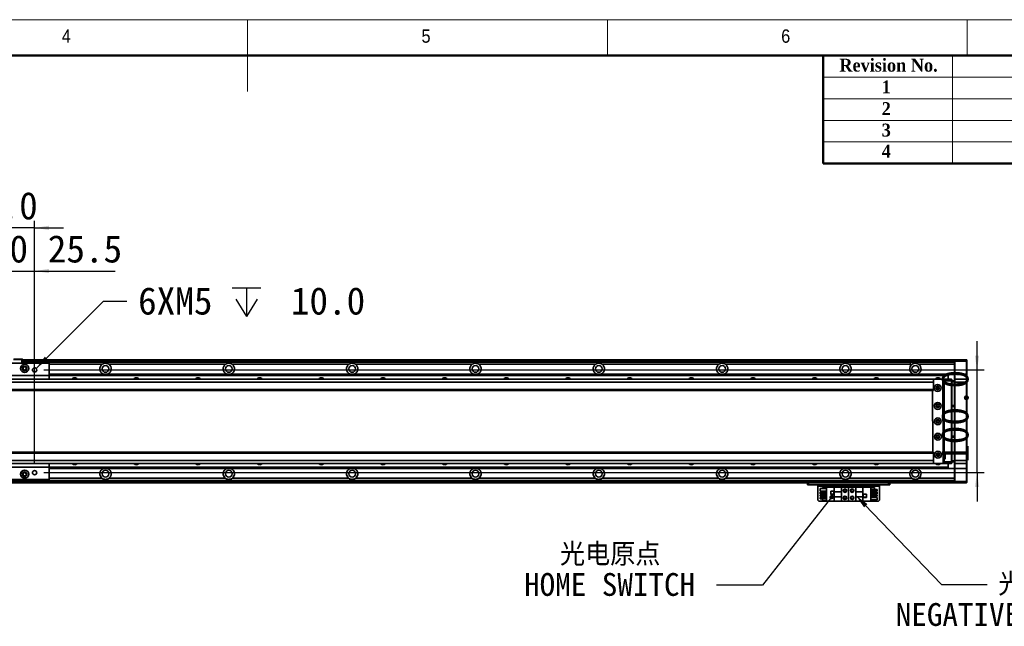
# Model space of a CAD drawing. Header units: millimetres. Extents: x 35 to 2905, y 35 to 2044.
# Tile 6 of 7: x 1248 to 2206, y 1453 to 2044. Entities that reach past the tile are written whole.
import ezdxf

# ---------------------------------------------------------------- set-up
doc = ezdxf.new("R2010")
doc.units = ezdxf.units.MM
doc.header["$LTSCALE"] = 7
doc.layers.add('黑色实线', color=7, linetype='Continuous')
doc.styles.add('SLDTEXTSTYLE1', font='Gothic.ttf', dxfattribs={"width": 0.913})
doc.styles.add('SLDTEXTSTYLE2', font='timesbd.ttf', dxfattribs={"width": 0.933})
doc.styles.add('SLDTEXTSTYLE8', font='txt')
doc.styles.add('SLDTEXTSTYLE9', font='txt', dxfattribs={"bigfont": 'bigfont'})
doc.dimstyles.new('SLDDIMSTYLE0', dxfattribs={"dimtxt": 26.6, "dimasz": 14, "dimexe": 0, "dimexo": 0.0625, "dimgap": 6.65, "dimtad": 2, "dimdec": 1, "dimrnd": 1e-09, "dimzin": 4, "dimdsep": 46, "dimtxsty": 'SLDTEXTSTYLE8', "dimsah": 1, "dimcen": 0.09, "dimadec": 0, "dimazin": 1, "dimtfac": 1, "dimtdec": 1, "dimtmove": 0, "dimatfit": 0, "dimfxl": 0, "dimfrac": 2, "dimtolj": 1, "dimtzin": 12, "dimarcsym": 0})
doc.dimstyles.new('SLDDIMSTYLE1', dxfattribs={"dimtxt": 26.6, "dimasz": 14, "dimexe": 0, "dimexo": 0.0625, "dimgap": 6.65, "dimtad": 2, "dimdec": 1, "dimrnd": 1e-09, "dimzin": 12, "dimdsep": 46, "dimtxsty": 'SLDTEXTSTYLE8', "dimsah": 1, "dimcen": 0.09, "dimadec": 0, "dimazin": 3, "dimtfac": 1, "dimtdec": 1, "dimtmove": 0, "dimatfit": 0, "dimfxl": 0, "dimfrac": 2, "dimtolj": 1, "dimtzin": 12, "dimarcsym": 0})
doc.dimstyles.new('SLDDIMSTYLE2', dxfattribs={"dimtxt": 0.18, "dimasz": 14, "dimexe": 0, "dimexo": 0.0625, "dimgap": 0, "dimtad": 0, "dimtih": 1, "dimtoh": 1, "dimdec": 0, "dimrnd": 1e-09, "dimzin": 0, "dimdsep": 46, "dimtxsty": 'Standard', "dimsah": 1, "dimcen": 0.09, "dimadec": 0, "dimazin": 0, "dimtfac": 14, "dimtdec": 0, "dimtofl": 0, "dimtmove": 0, "dimatfit": 3, "dimfxl": 0, "dimfrac": 2, "dimtolj": 1, "dimtzin": 0, "dimarcsym": 0})
doc.dimstyles.new('SLDDIMSTYLE3', dxfattribs={"dimtxt": 26.6, "dimasz": 14, "dimexe": 0, "dimexo": 0.0625, "dimgap": 6.65, "dimtad": 0, "dimtih": 1, "dimtoh": 1, "dimdec": 6, "dimrnd": 1e-09, "dimzin": 12, "dimdsep": 46, "dimtxsty": 'SLDTEXTSTYLE8', "dimsah": 1, "dimcen": 0, "dimadec": 0, "dimazin": 3, "dimtfac": 1, "dimtdec": 1, "dimtofl": 0, "dimtmove": 0, "dimatfit": 3, "dimfxl": 0, "dimfrac": 2, "dimtolj": 1, "dimtzin": 12, "dimarcsym": 0})
doc.dimstyles.new('SLDDIMSTYLE5', dxfattribs={"dimtxt": 0.18, "dimasz": 4.2, "dimexe": 0, "dimexo": 0.0625, "dimgap": 0, "dimtad": 0, "dimtih": 1, "dimtoh": 1, "dimdec": 0, "dimrnd": 1e-09, "dimzin": 0, "dimdsep": 46, "dimtxsty": 'Standard', "dimblk1": 'DOT', "dimblk2": 'DOT', "dimsah": 1, "dimcen": 0.09, "dimadec": 0, "dimazin": 0, "dimtfac": 4.2, "dimtdec": 0, "dimtofl": 0, "dimtmove": 0, "dimatfit": 3, "dimldrblk": 'DOT', "dimfxl": 0, "dimfrac": 2, "dimtolj": 1, "dimtzin": 0, "dimarcsym": 0})

# ---------------------------------------------------------------- blocks, each defined once
blk = doc.blocks.new('_D_7')
at = {"layer": '黑色实线'}
for p, q in [((2179.73, 1703.01), (2179.73, 1731.01)), ((1271.62, 1703.01), (2186.73, 1703.01)), ((2179.73, 1603.01), (2179.73, 1703.01)), ((1271.62, 1603.01), (2186.73, 1603.01)), ((2179.73, 1603.01), (2179.73, 1575.01))]:
    blk.add_line(p, q, dxfattribs=at)
for points in [[(2179.73, 1703.01), (2181.83, 1717.01), (2177.63, 1717.01)], [(2179.73, 1603.01), (2177.63, 1589.01), (2181.83, 1589.01)]]:
    blk.add_solid(points, dxfattribs=at)
at = {"layer": '黑色实线', "insert": (2144.82, 1612.59), "char_height": 26.6, "attachment_point": 1, "rotation": 90, "style": 'SLDTEXTSTYLE8'}
blk.add_mtext('100.0', dxfattribs=at)
blk = doc.blocks.new('SW_SYMBOL_HOLE_DEPTH')
at = {"layer": '黑色实线', "color": 0}
for p, q in [((0, 6125), (5600, 6125)), ((2800, 6125), (2800, 525)), ((700, 3885), (2800, 525)), ((4900, 3885), (2800, 525))]:
    blk.add_line(p, q, dxfattribs=at)
blk = doc.blocks.new('_D_8')
at = {"layer": '黑色实线'}
for p, q in [((1264.21, 1704.49), (1329.84, 1770.13)), ((1329.84, 1770.13), (1352.29, 1770.13))]:
    blk.add_line(p, q, dxfattribs=at)
blk.add_solid([(1264.21, 1704.49), (1275.6, 1712.91), (1272.63, 1715.88)], dxfattribs=at)
at = {"layer": '黑色实线', "xscale": 0.004985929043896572, "yscale": 0.004985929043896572, "zscale": 0.004985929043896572}
blk.add_blockref('SW_SYMBOL_HOLE_DEPTH', (1454.99, 1752.52), dxfattribs=at)
at = {"layer": '黑色实线', "char_height": 26.6, "attachment_point": 1, "style": 'SLDTEXTSTYLE8'}
for s, insert in [('6XM5', (1363.4, 1783.53)), (' 10.0', (1493.92, 1783.53))]:
    blk.add_mtext(s, dxfattribs=dict(at, insert=insert))
blk = doc.blocks.new('_D_10')
at = {"layer": '黑色实线'}
for p, q in [((1199.23, 1711.9), (1199.23, 1806.32)), ((1224.23, 1611.9), (1224.23, 1806.32)), ((1199.23, 1799.32), (1171.23, 1799.32)), ((1199.23, 1799.32), (1224.23, 1799.32)), ((1224.23, 1799.32), (1252.23, 1799.32))]:
    blk.add_line(p, q, dxfattribs=at)
for points in [[(1199.23, 1799.32), (1185.23, 1801.42), (1185.23, 1797.22)], [(1224.23, 1799.32), (1238.23, 1797.22), (1238.23, 1801.42)]]:
    blk.add_solid(points, dxfattribs=at)
at = {"layer": '黑色实线', "insert": (1183.97, 1834.22), "char_height": 26.6, "attachment_point": 1, "style": 'SLDTEXTSTYLE8'}
blk.add_mtext('25.0', dxfattribs=at)
blk = doc.blocks.new('_D_11')
at = {"layer": '黑色实线'}
for p, q in [((1160.73, 1841.32), (1132.73, 1841.32)), ((1160.73, 1611.9), (1160.73, 1848.32)), ((1262.73, 1841.32), (1160.73, 1841.32)), ((1262.73, 1611.9), (1262.73, 1848.32)), ((1262.73, 1841.32), (1290.73, 1841.32))]:
    blk.add_line(p, q, dxfattribs=at)
for points in [[(1160.73, 1841.32), (1146.73, 1843.42), (1146.73, 1839.22)], [(1262.73, 1841.32), (1276.73, 1839.22), (1276.73, 1843.42)]]:
    blk.add_solid(points, dxfattribs=at)
at = {"layer": '黑色实线', "insert": (1175.32, 1876.22), "char_height": 26.6, "attachment_point": 1, "style": 'SLDTEXTSTYLE8'}
blk.add_mtext('102.0', dxfattribs=at)
blk = doc.blocks.new('_D_12')
at = {"layer": '黑色实线'}
for p, q in [((1237.23, 1611.9), (1237.23, 1806.32)), ((1262.73, 1611.9), (1262.73, 1806.32)), ((1237.23, 1799.32), (1209.23, 1799.32)), ((1237.23, 1799.32), (1262.73, 1799.32)), ((1262.73, 1799.32), (1341.05, 1799.32))]:
    blk.add_line(p, q, dxfattribs=at)
for points in [[(1237.23, 1799.32), (1223.23, 1801.42), (1223.23, 1797.22)], [(1262.73, 1799.32), (1276.73, 1797.22), (1276.73, 1801.42)]]:
    blk.add_solid(points, dxfattribs=at)
at = {"layer": '黑色实线', "insert": (1275.51, 1834.22), "char_height": 26.6, "attachment_point": 1, "style": 'SLDTEXTSTYLE8'}
blk.add_mtext('25.5', dxfattribs=at)
blk = doc.blocks.new('SW_NOTE_5')
at = {"layer": '黑色实线', "color": 0, "char_height": 22.225, "attachment_point": 2}
for s, insert, style in [('光电原点', (-103.6, 41.11), 'SLDTEXTSTYLE9'), ('HOME SWITCH', (-104.2, 11.73), 'SLDTEXTSTYLE8')]:
    blk.add_mtext(s, dxfattribs=dict(at, insert=insert, style=style))
blk = doc.blocks.new('_DOT')
at = {"color": 0, "linetype": 'ByBlock', "lineweight": -2}
blk.add_line((-0.5, 0), (-1, 0), dxfattribs=at)
at = {"color": 0, "linetype": 'ByBlock', "const_width": 0.5}
blk.add_lwpolyline([(-0.25, 0, 1), (0.25, 0, 1)], format="xyb", close=True, dxfattribs=at)
blk = doc.blocks.new('SW_NOTE_6')
at = {"layer": '黑色实线', "color": 0, "char_height": 22.225, "attachment_point": 2}
for s, insert, style in [('光电负限位', (71.77, 11.41), 'SLDTEXTSTYLE9'), ('NEGATIVE LIMIT SWITCH', (69.7, -17.97), 'SLDTEXTSTYLE8')]:
    blk.add_mtext(s, dxfattribs=dict(at, insert=insert, style=style))

msp = doc.modelspace()

# ---------------------------------------------------------------- linework, layer by layer
at = {"color": 7, "linetype": 'Continuous', "lineweight": 18}
for p, q in [((2905, 2044), (35, 2044)), ((1470, 2044), (1470, 1974)), ((1820, 2009), (1820, 2044)), ((2170, 2044), (2170, 2009)), ((70, 2009), (2870, 2009)), ((2156, 2009), (2156, 1904)), ((2030, 1988), (2870, 1988)), ((2030, 1967), (2870, 1967)), ((2030, 1946), (2870, 1946)), ((2030, 1925), (2870, 1925))]:
    msp.add_line(p, q, dxfattribs=at)
at = {"color": 7, "linetype": 'Continuous', "lineweight": 50}
for p, q in [((2870, 2009), (70, 2009)), ((2030, 2009), (2030, 1904)), ((2870, 1904), (2030, 1904))]:
    msp.add_line(p, q, dxfattribs=at)
at = {"color": 7, "linetype": 'Continuous', "lineweight": 35}
for p, q in [((1276.726356, 1709.5071981), (1146.7263608, 1709.5071981)), ((1250.2263694, 1713.2072012), (1242.2263532, 1713.2072012)), ((1242.3505693, 1713.5071988), (1250.1020341, 1713.5071988)), ((1250.2263694, 1713.2072012), (1250.1020341, 1713.5071988)), ((1250.1020341, 1713.5071988), (1250.9263663, 1713.5071988)), ((1251.2262969, 1713.2072012), (1250.2263694, 1713.2072012)), ((1250.2263694, 1709.5071981), (1250.2263694, 1713.2072012)), ((1251.2262969, 1713.2072012), (1250.9263663, 1713.5071988)), ((1251.2262969, 1713.2072012), (1251.2262969, 1709.5071981)), ((2157.7262788, 1713.0123387), (1251.2262969, 1713.0123387)), ((1251.2262969, 1712.812339), (2101.7262845, 1712.812339)), ((1251.2262969, 1712.6123394), (2101.7262845, 1712.6123394)), ((2157.7262788, 1712.5123377), (1251.2262969, 1712.5123377)), ((2157.7262788, 1710.5072002), (1251.2262969, 1710.5072002)), ((1276.726356, 1709.5071981), (1276.726356, 1697.5071999)), ((1448.5567718, 1708.5071998), (1334.8958402, 1708.5071998)), ((1568.5567765, 1708.5071998), (1454.8958449, 1708.5071998)), ((1688.5567813, 1708.5071998), (1574.8958497, 1708.5071998)), ((1808.5567861, 1708.5071998), (1694.8958545, 1708.5071998)), ((1928.5567908, 1708.5071998), (1814.8958592, 1708.5071998)), ((2048.5567956, 1708.5071998), (1934.895864, 1708.5071998)), ((2115.0970368, 1708.5071998), (2054.8958688, 1708.5071998)), ((2101.7262845, 1712.812339), (2101.7262845, 1712.6123394)), ((2101.7262845, 1712.5123377), (2101.7262845, 1712.6123394)), ((2115.0970368, 1708.5071998), (2115.0970368, 1706.9819803)), ((2157.7262788, 1708.5071998), (2122.895947, 1708.5071998)), ((2157.7262788, 1712.7123373), (2158.0262094, 1713.0123387)), ((2157.7262788, 1713.0123387), (2157.7262788, 1712.7123373)), ((2157.7262788, 1711.5123394), (2157.7262788, 1712.7123373)), ((2157.7262788, 1711.5123394), (2158.0262094, 1711.5123394)), ((2157.7262788, 1699.0123364), (2157.7262788, 1711.5123394)), ((2158.0262094, 1713.0123387), (2158.0262094, 1711.5123394)), ((2158.0262094, 1713.0123387), (2169.4264321, 1713.0123387)), ((2169.4264321, 1711.5123394), (2158.0262094, 1711.5123394)), ((2158.0262094, 1711.5123394), (2158.0262094, 1699.0123364)), ((2169.4264321, 1711.5123394), (2169.4264321, 1713.0123387)), ((2169.4264321, 1713.0123387), (2169.7263627, 1712.7123373)), ((2169.4264321, 1711.5123394), (2169.7263627, 1711.5123394)), ((2169.4264321, 1699.0123364), (2169.4264321, 1711.5123394)), ((2169.7263627, 1712.7123373), (2169.7263627, 1711.5123394)), ((2169.7263627, 1711.5123394), (2169.7263627, 1699.0123364)), ((1276.726356, 1697.5071999), (1146.7263608, 1697.5071999)), ((1276.726356, 1699.0071992), (2151.7262368, 1699.0071992)), ((1276.726356, 1698.7141791), (2151.7262368, 1698.7141791)), ((1276.726356, 1697.8153187), (2151.7262368, 1697.8153187)), ((1276.726356, 1697.5222985), (2151.7262368, 1697.5222985)), ((1276.726356, 1697.5071999), (1276.726356, 1694.0123374)), ((2151.7262368, 1699.0071992), (2151.7262368, 1698.7141791)), ((2157.7262788, 1699.0071992), (2151.7262368, 1699.0071992)), ((2151.7262368, 1698.7141791), (2151.7262368, 1697.8153187)), ((2151.7262368, 1697.8153187), (2151.7262368, 1697.5222985)), ((2151.7262368, 1697.5222985), (2151.7262368, 1694.0123374)), ((2157.7262788, 1699.0123364), (2158.0262094, 1699.0123364)), ((2157.7262788, 1693.7123361), (2157.7262788, 1699.0123364)), ((2158.0262094, 1699.0123364), (2158.0262094, 1694.0123374)), ((2158.0262094, 1699.0123364), (2169.4264321, 1699.0123364)), ((2169.4264321, 1694.0123374), (2169.4264321, 1699.0123364)), ((2169.4264321, 1699.0123364), (2169.7263627, 1699.0123364)), ((2169.7263627, 1699.0123364), (2169.7263627, 1693.7123361)), ((2137.2263341, 1694.0123374), (286.2263231, 1694.0123374)), ((2137.2263341, 1691.0123351), (286.2263231, 1691.0123351)), ((2136.8312745, 1693.98708), (2136.3339334, 1693.4844005)), ((2136.3339334, 1693.4844005), (2136.3344102, 1693.3740127)), ((2145.831099, 1694.0354678), (2136.8312745, 1693.98708)), ((2137.2263341, 1694.0123374), (2137.2263341, 1693.9892071)), ((2137.2263341, 1693.3740127), (2137.2263341, 1691.0123351)), ((2137.2263341, 1691.0123351), (2137.2263341, 1684.0123339)), ((2137.5262647, 1694.0123374), (2137.5045686, 1693.990701)), ((2137.5262647, 1693.9908202), (2137.5262647, 1694.0123374)), ((2137.5262647, 1694.0123374), (2141.5288358, 1694.0123374)), ((2141.7262464, 1687.112338), (2142.0195012, 1687.0852458)), ((2146.3336854, 1693.5381639), (2145.831099, 1694.0354678)), ((2145.8544641, 1694.0123374), (2147.7262883, 1694.0123374)), ((2147.7262883, 1693.7123361), (2146.1577325, 1693.7123361)), ((2146.7692761, 1612.5393371), (2146.3336854, 1693.5381639)), ((2147.2263246, 1692.0123371), (2146.3420301, 1692.0123371)), ((2147.2263246, 1614.0123392), (2147.2263246, 1692.0123371)), ((2147.7262883, 1694.0123374), (2154.926291, 1694.0123374)), ((2147.7262883, 1692.5123381), (2147.7262883, 1694.0123374)), ((2154.926291, 1692.5123381), (2147.7262883, 1692.5123381)), ((2147.7262883, 1613.5123382), (2147.7262883, 1692.5123381)), ((2154.926291, 1692.5123381), (2154.926291, 1694.0123374)), ((2155.2262216, 1693.7123361), (2154.926291, 1694.0123374)), ((2154.926291, 1613.5123382), (2154.926291, 1692.5123381)), ((2155.2262216, 1692.5123381), (2154.926291, 1692.5123381)), ((2155.2262216, 1693.7123361), (2155.2262216, 1692.5123381)), ((2155.2262216, 1692.5123381), (2155.2262216, 1613.5123382)), ((2155.2262216, 1692.5123381), (2157.7262788, 1692.5123381)), ((2157.7262788, 1691.5123361), (2155.2262216, 1691.5123361)), ((2158.0262094, 1694.0123374), (2157.7262788, 1693.7123361)), ((2157.7262788, 1691.0123388), (2157.7262788, 1693.7123361)), ((2158.0262094, 1691.0123388), (2157.7262788, 1691.0123388)), ((2157.7262788, 1615.0123375), (2157.7262788, 1691.0123388)), ((2158.0262094, 1694.0123374), (2158.0262094, 1691.0123388)), ((2158.0262094, 1694.0123374), (2169.4264321, 1694.0123374)), ((2158.0262094, 1691.0123388), (2158.0262094, 1615.0123375)), ((2169.4264321, 1691.0123388), (2158.0262094, 1691.0123388)), ((2169.4264321, 1691.0123388), (2169.4264321, 1694.0123374)), ((2169.4264321, 1694.0123374), (2169.7263627, 1693.7123361)), ((2169.4264321, 1615.0123375), (2169.4264321, 1691.0123388)), ((2169.4264321, 1691.0123388), (2169.7263627, 1691.0123388)), ((2169.7263627, 1693.7123361), (2169.7263627, 1691.0123388)), ((2169.7263627, 1691.0123388), (2169.7263627, 1615.0123375)), ((2137.2263341, 1684.0123339), (286.2263231, 1684.0123339)), ((286.2263231, 1683.0123338), (2137.2263341, 1683.0123338)), ((2136.3902001, 1683.0123338), (2136.7127805, 1623.0123388)), ((2137.2263341, 1684.0123339), (2137.2263341, 1683.0123338)), ((2142.8718476, 1686.012338), (2140.5806451, 1686.012338)), ((2141.7262464, 1669.6123379), (2142.2407537, 1669.5274143)), ((2155.2262216, 1668.5123379), (2157.7262788, 1668.5123379)), ((2157.7262788, 1667.5123378), (2155.2262216, 1667.5123378)), ((2155.2262216, 1638.5123367), (2157.7262788, 1638.5123367)), ((2157.7262788, 1637.5123384), (2155.2262216, 1637.5123384)), ((2137.2263341, 1623.0123388), (286.2263231, 1623.0123388)), ((2137.2263341, 1622.0123405), (286.2263231, 1622.0123405)), ((2137.2263341, 1623.0123388), (2137.2263341, 1622.0123405)), ((2137.2263341, 1622.0123405), (2137.2263341, 1615.0123413)), ((2140.5806451, 1620.0123365), (2142.8718476, 1620.0123365)), ((2137.2263341, 1615.0123413), (286.2263231, 1615.0123413)), ((2137.2263341, 1612.0123389), (286.2263231, 1612.0123389)), ((1276.726356, 1612.0123389), (1276.726356, 1608.5071984)), ((2136.7685704, 1612.6506637), (2136.7692857, 1612.48557)), ((2136.7692857, 1612.48557), (2137.2721105, 1611.9882661)), ((2137.2263341, 1615.0123413), (2137.2263341, 1612.6506637)), ((2137.2263341, 1612.0335433), (2137.2263341, 1612.0123389)), ((2137.2721105, 1611.9882661), (2146.271935, 1612.0366539)), ((2147.7262883, 1612.0123389), (2141.7491345, 1612.0123389)), ((2146.271935, 1612.0366539), (2146.7692761, 1612.5393371)), ((2146.5446858, 1612.3123365), (2147.7262883, 1612.3123365)), ((2146.7614083, 1614.0123392), (2147.2263246, 1614.0123392)), ((2147.7262883, 1613.5123382), (2154.926291, 1613.5123382)), ((2147.7262883, 1612.0123389), (2147.7262883, 1613.5123382)), ((2154.926291, 1612.0123389), (2147.7262883, 1612.0123389)), ((2151.7262368, 1612.0123389), (2151.7262368, 1608.5023741)), ((2155.2262216, 1613.5123382), (2154.926291, 1613.5123382)), ((2154.926291, 1612.0123389), (2154.926291, 1613.5123382)), ((2155.2262216, 1612.3123365), (2154.926291, 1612.0123389)), ((2155.2262216, 1614.5123365), (2157.7262788, 1614.5123365)), ((2155.2262216, 1613.5123382), (2155.2262216, 1612.3123365)), ((2157.7262788, 1613.5123382), (2155.2262216, 1613.5123382)), ((2158.0262094, 1615.0123375), (2157.7262788, 1615.0123375)), ((2157.7262788, 1612.3123365), (2157.7262788, 1615.0123375)), ((2158.0262094, 1612.0123389), (2157.7262788, 1612.3123365)), ((2157.7262788, 1607.0123362), (2157.7262788, 1612.3123365)), ((2158.0262094, 1615.0123375), (2169.4264321, 1615.0123375)), ((2158.0262094, 1615.0123375), (2158.0262094, 1612.0123389)), ((2169.4264321, 1612.0123389), (2158.0262094, 1612.0123389)), ((2158.0262094, 1612.0123389), (2158.0262094, 1607.0123362)), ((2169.4264321, 1615.0123375), (2169.7263627, 1615.0123375)), ((2169.4264321, 1612.0123389), (2169.4264321, 1615.0123375)), ((2169.4264321, 1612.0123389), (2169.7263627, 1612.3123365)), ((2169.4264321, 1607.0123362), (2169.4264321, 1612.0123389)), ((2169.7263627, 1615.0123375), (2169.7263627, 1612.3123365)), ((2169.7263627, 1612.3123365), (2169.7263627, 1607.0123362)), ((1276.726356, 1608.5071984), (1146.7263608, 1608.5071984)), ((1276.726356, 1608.5071984), (1276.726356, 1596.5072001)), ((1276.726356, 1608.5023741), (2151.7262368, 1608.5023741)), ((1276.726356, 1608.2093577), (2151.7262368, 1608.2093577)), ((1276.726356, 1607.3104936), (2151.7262368, 1607.3104936)), ((1276.726356, 1607.0174771), (2151.7262368, 1607.0174771)), ((2151.7262368, 1608.5023741), (2151.7262368, 1608.2093577)), ((2151.7262368, 1608.2093577), (2151.7262368, 1607.3104936)), ((2151.7262368, 1607.3104936), (2151.7262368, 1607.0174771)), ((2157.7262788, 1607.0174771), (2151.7262368, 1607.0174771)), ((2158.0262094, 1607.0123362), (2157.7262788, 1607.0123362)), ((2157.7262788, 1594.512337), (2157.7262788, 1607.0123362)), ((2158.0262094, 1607.0123362), (2169.4264321, 1607.0123362)), ((2158.0262094, 1607.0123362), (2158.0262094, 1594.512337)), ((2169.7263627, 1607.0123362), (2169.4264321, 1607.0123362)), ((2169.4264321, 1594.512337), (2169.4264321, 1607.0123362)), ((2169.7263627, 1607.0123362), (2169.7263627, 1594.512337)), ((1276.726356, 1596.5072001), (1146.7263608, 1596.5072001)), ((2157.7262788, 1595.5174762), (1221.7262893, 1595.5174762)), ((2157.7262788, 1593.0123376), (1221.7262893, 1593.0123376)), ((1448.5567718, 1597.5174765), (1334.8958402, 1597.5174765)), ((1568.5567765, 1597.5174765), (1454.8958449, 1597.5174765)), ((1688.5567813, 1597.5174765), (1574.8958497, 1597.5174765)), ((1808.5567861, 1597.5174765), (1694.8958545, 1597.5174765)), ((1928.5567908, 1597.5174765), (1814.8958592, 1597.5174765)), ((2048.5567956, 1597.5174765), (1934.895864, 1597.5174765)), ((2014.7262721, 1591.012341), (2014.7262721, 1593.0123376)), ((2015.7263188, 1591.012341), (2014.7262721, 1591.012341)), ((2015.7263188, 1593.0123376), (2015.7263188, 1591.012341)), ((2093.7263875, 1591.012341), (2015.7263188, 1591.012341)), ((2024.7263818, 1591.012341), (2024.7263818, 1590.012339)), ((2116.5566354, 1597.5174765), (2054.8958688, 1597.5174765)), ((2084.7263246, 1590.012339), (2084.7263246, 1591.012341)), ((2093.7263875, 1591.012341), (2093.7263875, 1593.0123376)), ((2094.726315, 1591.012341), (2093.7263875, 1591.012341)), ((2094.726315, 1593.0123376), (2094.726315, 1591.012341)), ((2157.7262788, 1597.5174765), (2122.895947, 1597.5174765)), ((2158.0262094, 1594.512337), (2157.7262788, 1594.512337)), ((2157.7262788, 1593.3123353), (2157.7262788, 1594.512337)), ((2158.0262094, 1593.0123376), (2157.7262788, 1593.3123353)), ((2157.7262788, 1593.3123353), (2157.7262788, 1593.0123376)), ((2158.0262094, 1594.512337), (2169.4264321, 1594.512337)), ((2158.0262094, 1594.512337), (2158.0262094, 1593.0123376)), ((2169.4264321, 1593.0123376), (2158.0262094, 1593.0123376)), ((2169.7263627, 1594.512337), (2169.4264321, 1594.512337)), ((2169.4264321, 1593.0123376), (2169.4264321, 1594.512337)), ((2169.7263627, 1593.3123353), (2169.4264321, 1593.0123376)), ((2169.7263627, 1594.512337), (2169.7263627, 1593.3123353)), ((2024.7263818, 1590.012339), (2084.7263246, 1590.012339)), ((2024.7263818, 1576.2123364), (2024.7263818, 1590.012339)), ((2027.0264058, 1585.0723359), (2027.0264058, 1587.5723409)), ((2027.0264058, 1587.5723409), (2033.2262425, 1587.5723409)), ((2027.0264058, 1585.0723359), (2033.2262425, 1585.0723359)), ((2027.0264058, 1582.5323361), (2027.0264058, 1584.0323391)), ((2027.0264058, 1584.0323391), (2033.2262425, 1584.0323391)), ((2027.0264058, 1582.5323361), (2033.2262425, 1582.5323361)), ((2027.0264058, 1579.9923363), (2027.0264058, 1581.4923393)), ((2027.0264058, 1581.4923393), (2033.2262425, 1581.4923393)), ((2029.4263272, 1588.512336), (2033.2262425, 1588.512336)), ((2029.4263272, 1587.5723409), (2029.4263272, 1588.512336)), ((2029.4263272, 1584.0323391), (2029.4263272, 1585.0723359)), ((2029.4263272, 1581.4923393), (2029.4263272, 1582.5323361)), ((2033.2262425, 1575.2123344), (2033.2262425, 1588.8123411)), ((2033.2262425, 1588.8123411), (2040.7762437, 1588.8123411)), ((2040.526381, 1585.112338), (2037.3263269, 1585.112338)), ((2037.3263269, 1585.112338), (2037.3263269, 1581.912336)), ((2037.3263269, 1581.912336), (2040.526381, 1581.912336)), ((2037.4262242, 1585.0123363), (2037.4262242, 1582.0123377)), ((2040.4262452, 1585.0123363), (2037.4262242, 1585.0123363)), ((2037.4262242, 1582.0123377), (2040.4262452, 1582.0123377)), ((2040.4262452, 1582.0123377), (2040.4262452, 1585.0123363)), ((2040.526381, 1581.912336), (2040.526381, 1585.112338)), ((2047.7263837, 1588.8123411), (2040.7762437, 1588.8123411)), ((2040.7762437, 1588.8123411), (2040.7762437, 1584.5123353)), ((2047.7263837, 1584.5123353), (2040.7762437, 1584.5123353)), ((2040.7762437, 1579.5123401), (2040.7762437, 1584.5123353)), ((2047.7263837, 1584.5123353), (2047.7263837, 1588.8123411)), ((2054.7263532, 1588.8123411), (2047.7263837, 1588.8123411)), ((2047.7263837, 1584.5123353), (2047.7263837, 1579.5123401)), ((2054.7263532, 1575.2123344), (2054.7263532, 1588.8123411)), ((2054.7263532, 1588.8123411), (2061.7263227, 1588.8123411)), ((2061.7263227, 1588.8123411), (2061.7263227, 1584.5123353)), ((2068.6762242, 1588.8123411), (2061.7263227, 1588.8123411)), ((2068.6762242, 1584.5123353), (2061.7263227, 1584.5123353)), ((2061.7263227, 1579.5123401), (2061.7263227, 1584.5123353)), ((2068.6762242, 1584.5123353), (2068.6762242, 1588.8123411)), ((2076.2262254, 1588.8123411), (2068.6762242, 1588.8123411)), ((2068.6762242, 1584.5123353), (2068.6762242, 1579.5123401)), ((2072.1263795, 1582.1123394), (2068.9263253, 1582.1123394)), ((2068.9263253, 1582.1123394), (2068.9263253, 1578.9123374)), ((2069.0262227, 1582.0123377), (2069.0262227, 1579.0123391)), ((2072.0262437, 1582.0123377), (2069.0262227, 1582.0123377)), ((2072.0262437, 1579.0123391), (2072.0262437, 1582.0123377)), ((2072.1263795, 1578.9123374), (2072.1263795, 1582.1123394)), ((2076.2262254, 1588.8123411), (2076.2262254, 1575.2123344)), ((2080.0263791, 1588.512336), (2076.2262254, 1588.512336)), ((2082.4263005, 1586.5723389), (2076.2262254, 1586.5723389)), ((2082.4263005, 1585.0723359), (2076.2262254, 1585.0723359)), ((2082.4263005, 1584.0323391), (2076.2262254, 1584.0323391)), ((2082.4263005, 1582.5323361), (2076.2262254, 1582.5323361)), ((2082.4263005, 1581.4923393), (2076.2262254, 1581.4923393)), ((2080.0263791, 1588.512336), (2080.0263791, 1586.5723389)), ((2080.0263791, 1585.0723359), (2080.0263791, 1584.0323391)), ((2080.0263791, 1582.5323361), (2080.0263791, 1581.4923393)), ((2082.4263005, 1586.5723389), (2082.4263005, 1585.0723359)), ((2082.4263005, 1584.0323391), (2082.4263005, 1582.5323361)), ((2082.4263005, 1581.4923393), (2082.4263005, 1579.9923363)), ((2084.7263246, 1590.012339), (2084.7263246, 1576.2123364)), ((2024.7263818, 1576.2123364), (2025.7263093, 1575.2123344)), ((2033.2262425, 1575.2123344), (2025.7263093, 1575.2123344)), ((2027.0264058, 1579.9923363), (2033.2262425, 1579.9923363)), ((2027.0264058, 1578.9523396), (2033.2262425, 1578.9523396)), ((2027.0264058, 1577.4523365), (2027.0264058, 1578.9523396)), ((2027.0264058, 1577.4523365), (2033.2262425, 1577.4523365)), ((2029.4263272, 1578.9523396), (2029.4263272, 1579.9923363)), ((2029.4263272, 1575.5123394), (2029.4263272, 1577.4523365)), ((2029.4263272, 1575.5123394), (2033.2262425, 1575.5123394)), ((2033.2262425, 1575.2123344), (2040.7762437, 1575.2123344)), ((2040.7762437, 1579.5123401), (2047.7263837, 1579.5123401)), ((2040.7762437, 1579.5123401), (2040.7762437, 1575.2123344)), ((2040.7762437, 1575.2123344), (2047.7263837, 1575.2123344)), ((2047.7263837, 1575.2123344), (2047.7263837, 1579.5123401)), ((2054.7263532, 1575.2123344), (2047.7263837, 1575.2123344)), ((2054.7263532, 1575.2123344), (2061.7263227, 1575.2123344)), ((2061.7263227, 1579.5123401), (2068.6762242, 1579.5123401)), ((2061.7263227, 1579.5123401), (2061.7263227, 1575.2123344)), ((2061.7263227, 1575.2123344), (2068.6762242, 1575.2123344)), ((2068.6762242, 1575.2123344), (2068.6762242, 1579.5123401)), ((2076.2262254, 1575.2123344), (2068.6762242, 1575.2123344)), ((2068.9263253, 1578.9123374), (2072.1263795, 1578.9123374)), ((2069.0262227, 1579.0123391), (2072.0262437, 1579.0123391)), ((2082.4263005, 1579.9923363), (2076.2262254, 1579.9923363)), ((2082.4263005, 1578.9523396), (2076.2262254, 1578.9523396)), ((2082.4263005, 1576.4523345), (2076.2262254, 1576.4523345)), ((2080.0263791, 1575.5123394), (2076.2262254, 1575.5123394)), ((2083.726397, 1575.2123344), (2076.2262254, 1575.2123344)), ((2080.0263791, 1579.9923363), (2080.0263791, 1578.9523396)), ((2080.0263791, 1576.4523345), (2080.0263791, 1575.5123394)), ((2082.4263005, 1578.9523396), (2082.4263005, 1576.4523345)), ((2083.726397, 1575.2123344), (2084.7263246, 1576.2123364))]:
    msp.add_line(p, q, dxfattribs=at)
at = {"color": 8, "linetype": 'Continuous', "lineweight": 35}
for p, q in [((2157.7262788, 1712.0123367), (1251.2262969, 1712.0123367)), ((1328.556767, 1708.5071998), (1276.726356, 1708.5071998)), ((2157.7262788, 1594.0123359), (1221.7262893, 1594.0123359)), ((1328.556767, 1597.5174765), (1276.726356, 1597.5174765))]:
    msp.add_line(p, q, dxfattribs=at)
at = {"color": 7, "linetype": 'Continuous', "lineweight": 35, "flags": 128}
for points in [[(1277.2967725, 1694.0123374), (1277.0734935, 1694.1812086), (1276.7196803, 1694.3938034)], [(2141.7262464, 1654.6123377), (2142.3385053, 1654.4905449), (2142.5795465, 1654.3658109)], [(1276.7244487, 1611.6230721), (1277.0774274, 1611.8358831), (1277.3091703, 1612.0123389)]]:
    msp.add_lwpolyline(points, dxfattribs=at)
at = {"color": 7, "linetype": 'Continuous', "lineweight": 35}
for centre, radius in [((1252.9763188, 1704.5071996), 4), ((1252.9763188, 1704.5071996), 2.25), ((1252.9763188, 1704.5071996), 2), ((1252.9763188, 1704.5071996), 1.621), ((1331.7263188, 1704.0123376), 3.3), ((1451.7263188, 1704.0123376), 3.3), ((1571.7263188, 1704.0123376), 3.3), ((1691.7263188, 1704.0123376), 3.3), ((1811.7263188, 1704.0123376), 3.3), ((1931.7263188, 1704.0123376), 3.3), ((2051.7263188, 1704.0123376), 3.3), ((2119.7263188, 1704.0123376), 3.3), ((1262.7263188, 1703.0071996), 2.1), ((2141.3768533, 1685.5113982), 3.36), ((2141.3768533, 1685.5113982), 1.7), ((2141.7263188, 1685.5123376), 1.25), ((2141.4709402, 1668.0116511), 3.36), ((2141.4709402, 1668.0116511), 1.7), ((2141.7263188, 1668.0123376), 1.25), ((2141.5515861, 1653.0118679), 3.36), ((2141.5515861, 1653.0118679), 1.7), ((2141.7263188, 1653.0123376), 1.25), ((2141.632232, 1638.0120847), 3.36), ((2141.632232, 1638.0120847), 1.7), ((2141.7263188, 1638.0123376), 1.6), ((2141.7263188, 1638.0123376), 1.25), ((2141.7263188, 1620.5123376), 3.36), ((2141.7263188, 1620.5123376), 1.7), ((2141.7263188, 1620.5123376), 1.6), ((2141.7263188, 1620.5123376), 1.25), ((1252.9763188, 1601.5071996), 4), ((1252.9763188, 1601.5071996), 2.25), ((1252.9763188, 1601.5071996), 2), ((1252.9763188, 1601.5071996), 1.621), ((1262.7263188, 1603.0071996), 2.1), ((1331.7263188, 1602.0123376), 3.3), ((1451.7263188, 1602.0123376), 3.3), ((1571.7263188, 1602.0123376), 3.3), ((1691.7263188, 1602.0123376), 3.3), ((1811.7263188, 1602.0123376), 3.3), ((1931.7263188, 1602.0123376), 3.3), ((2051.7263188, 1602.0123376), 3.3), ((2119.7263188, 1602.0123376), 3.3), ((2051.2263188, 1585.5123376), 1.75), ((2051.2263188, 1585.5123376), 1.25), ((2058.2263188, 1585.5123376), 1.75), ((2058.2263188, 1585.5123376), 1.25), ((2051.2263188, 1578.5123376), 1.75), ((2051.2263188, 1578.5123376), 1.25), ((2058.2263188, 1578.5123376), 1.75), ((2058.2263188, 1578.5123376), 1.25)]:
    msp.add_circle(centre, radius, dxfattribs=at)
for centre, radius, start, end in [((1331.7263188, 1704.0123376), 5.5, 125.1897877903, 245.5088204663), ((1331.7263188, 1704.0123376), 5.5, 294.4911795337, 54.8102122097), ((1451.7263188, 1704.0123376), 5.5, 125.1897877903, 245.5088204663), ((1451.7263188, 1704.0123376), 5.5, 294.4911795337, 54.8102122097), ((1571.7263188, 1704.0123376), 5.5, 125.1897877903, 245.5088204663), ((1571.7263188, 1704.0123376), 5.5, 294.4911795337, 54.8102122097), ((1691.7263188, 1704.0123376), 5.5, 125.1897877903, 245.5088204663), ((1691.7263188, 1704.0123376), 5.5, 294.4911795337, 54.8102122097), ((1811.7263188, 1704.0123376), 5.5, 125.1897877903, 245.5088204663), ((1811.7263188, 1704.0123376), 5.5, 294.4911795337, 54.8102122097), ((1931.7263188, 1704.0123376), 5.5, 125.1897877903, 245.5088204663), ((1931.7263188, 1704.0123376), 5.5, 294.4911795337, 54.8102122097), ((2051.7263188, 1704.0123376), 5.5, 125.1897877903, 245.5088204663), ((2051.7263188, 1704.0123376), 5.5, 294.4911795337, 54.8102122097), ((2119.7263188, 1704.0123376), 5.5, 147.320790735, 245.5088204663), ((2119.7263188, 1704.0123376), 5.5, 294.4911795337, 54.8102122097), ((1301.7263188, 1691.5071996), 3.75, 41.9157203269, 138.0842796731), ((1361.7263188, 1691.5071996), 3.75, 41.9157203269, 138.0842796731), ((1421.7263188, 1691.5071996), 3.75, 41.915720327, 138.0842796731), ((1481.7263188, 1691.5071996), 3.75, 41.915720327, 138.084279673), ((1541.7263188, 1691.5071996), 3.75, 41.915720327, 138.084279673), ((1601.7263188, 1691.5071996), 3.75, 41.9157203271, 138.0842796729), ((1661.7263188, 1691.5071996), 3.75, 41.9157203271, 138.0842796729), ((1721.7263188, 1691.5071996), 3.75, 41.9157203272, 138.0842796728), ((1781.7263188, 1691.5071996), 3.75, 41.9157203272, 138.0842796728), ((1841.7263188, 1691.5071996), 3.75, 41.9157203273, 138.0842796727), ((1901.7263188, 1691.5071996), 3.75, 41.9157203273, 138.0842796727), ((1961.7263188, 1691.5071996), 3.75, 41.9157203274, 138.0842796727), ((2021.7263188, 1691.5071996), 3.75, 41.9157203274, 138.0842796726), ((2081.7263188, 1691.5071996), 3.75, 41.9157203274, 138.0842796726), ((2141.7263188, 1691.5071996), 3.75, 41.9157254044, 138.0842745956), ((2141.7263188, 1685.5123376), 1.6, 90, 280.8667002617), ((2141.7263188, 1668.0123376), 1.6, 90, 289.0592986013), ((2141.7263188, 1653.0123376), 1.6, 90, 302.5373185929), ((1301.7263188, 1614.5174757), 3.75, 221.9157203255, 318.0842796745), ((1361.7263188, 1614.5174757), 3.75, 221.9157203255, 318.0842796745), ((1421.7263188, 1614.5174757), 3.75, 221.9157203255, 318.0842796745), ((1481.7263188, 1614.5174757), 3.75, 221.9157203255, 318.0842796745), ((1541.7263188, 1614.5174757), 3.75, 221.9157203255, 318.0842796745), ((1601.7263188, 1614.5174757), 3.75, 221.9157203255, 318.0842796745), ((1661.7263188, 1614.5174757), 3.75, 221.9157203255, 318.0842796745), ((1721.7263188, 1614.5174757), 3.75, 221.9157203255, 318.0842796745), ((1781.7263188, 1614.5174757), 3.75, 221.9157203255, 318.0842796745), ((1841.7263188, 1614.5174757), 3.75, 221.9157203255, 318.0842796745), ((1901.7263188, 1614.5174757), 3.75, 221.9157203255, 318.0842796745), ((1961.7263188, 1614.5174757), 3.75, 221.9157203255, 318.0842796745), ((2021.7263188, 1614.5174757), 3.75, 221.9157203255, 318.0842796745), ((2081.7263188, 1614.5174757), 3.75, 221.9157203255, 318.0842796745), ((2141.7263188, 1614.5174757), 3.75, 221.915725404, 318.084274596), ((1331.7263188, 1602.0123376), 5.5, 114.4911795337, 234.8102122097), ((1331.7263188, 1602.0123376), 5.5, 305.1897877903, 65.5088204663), ((1451.7263188, 1602.0123376), 5.5, 114.4911795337, 234.8102122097), ((1451.7263188, 1602.0123376), 5.5, 305.1897877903, 65.5088204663), ((1571.7263188, 1602.0123376), 5.5, 114.4911795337, 234.8102122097), ((1571.7263188, 1602.0123376), 5.5, 305.1897877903, 65.5088204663), ((1691.7263188, 1602.0123376), 5.5, 114.4911795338, 234.8102122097), ((1691.7263188, 1602.0123376), 5.5, 305.1897877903, 65.5088204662), ((1811.7263188, 1602.0123376), 5.5, 114.4911795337, 234.8102122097), ((1811.7263188, 1602.0123376), 5.5, 305.1897877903, 65.5088204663), ((1931.7263188, 1602.0123376), 5.5, 114.4911795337, 234.8102122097), ((1931.7263188, 1602.0123376), 5.5, 305.1897877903, 65.5088204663), ((2051.7263188, 1602.0123376), 5.5, 114.4911795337, 234.8102122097), ((2051.7263188, 1602.0123376), 5.5, 305.1897877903, 65.5088204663), ((2119.7263188, 1602.0123376), 5.5, 114.4911795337, 234.8102122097), ((2119.7263188, 1602.0123376), 5.5, 305.1897877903, 65.5088204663)]:
    msp.add_arc(centre, radius, start, end, dxfattribs=at)
for points, knots in [([(1334.8958402, 1708.5071998), (1334.4363699, 1708.776595), (1333.4879738, 1709.3326556), (1331.804091, 1709.5920489), (1330.0619357, 1709.3765244), (1329.0563878, 1708.7957606), (1328.556767, 1708.5071998)], [0, 0, 0, 0, 0.2356821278, 0.4864732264, 0.7448468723, 1, 1, 1, 1]), ([(1454.8958449, 1708.5071998), (1454.4363746, 1708.776595), (1453.4879785, 1709.3326556), (1451.8040958, 1709.5920489), (1450.0619405, 1709.3765244), (1449.0563926, 1708.7957606), (1448.5567718, 1708.5071998)], [0, 0, 0, 0, 0.2356821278, 0.4864732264, 0.7448468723, 1, 1, 1, 1]), ([(1574.8958497, 1708.5071998), (1574.4363794, 1708.776595), (1573.4879833, 1709.3326556), (1571.8041006, 1709.5920489), (1570.0619452, 1709.3765244), (1569.0563974, 1708.7957606), (1568.5567765, 1708.5071998)], [0, 0, 0, 0, 0.2356821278, 0.4864732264, 0.7448468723, 1, 1, 1, 1]), ([(1694.8958545, 1708.5071998), (1694.4363842, 1708.776595), (1693.4879881, 1709.3326556), (1691.8041053, 1709.5920489), (1690.06195, 1709.3765244), (1689.0564021, 1708.7957606), (1688.5567813, 1708.5071998)], [0, 0, 0, 0, 0.2356821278, 0.4864732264, 0.7448468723, 1, 1, 1, 1]), ([(1814.8958592, 1708.5071998), (1814.4363889, 1708.776595), (1813.4879928, 1709.3326556), (1811.8041101, 1709.5920489), (1810.0619548, 1709.3765244), (1809.0564069, 1708.7957606), (1808.5567861, 1708.5071998)], [0, 0, 0, 0, 0.2356821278, 0.4864732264, 0.7448468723, 1, 1, 1, 1]), ([(1934.895864, 1708.5071998), (1934.4363937, 1708.776595), (1933.4879976, 1709.3326556), (1931.8041149, 1709.5920489), (1930.0619595, 1709.3765244), (1929.0564117, 1708.7957606), (1928.5567908, 1708.5071998)], [0, 0, 0, 0, 0.2356821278, 0.4864732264, 0.7448468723, 1, 1, 1, 1]), ([(2054.8958688, 1708.5071998), (2054.4363573, 1708.7765939), (2053.4879764, 1709.3325936), (2051.8040922, 1709.5920553), (2050.0619404, 1709.3765809), (2049.0563755, 1708.7957603), (2048.5567956, 1708.5071998)], [0, 0, 0, 0, 0.2356977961, 0.4864541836, 0.7448626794, 1, 1, 1, 1]), ([(2118.3745771, 1709.3436318), (2118.3759166, 1709.4853704), (2118.3787141, 1709.781359), (2118.3055732, 1710.135695), (2118.0971734, 1710.3651962), (2117.759655, 1710.4692198), (2117.3285086, 1710.5022136), (2116.8134034, 1710.5058645), (2116.2635656, 1710.504896), (2115.760892, 1710.4824308), (2115.3847288, 1710.3833662), (2115.1700455, 1710.1694932), (2115.0806173, 1709.8473188), (2115.0712389, 1709.40471), (2115.0934114, 1708.9344241), (2115.096091, 1708.6186547), (2115.0970368, 1708.5071998)], [0, 0, 0, 0, 0.06829831, 0.1426253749, 0.2173331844, 0.2836779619, 0.3515379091, 0.4259184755, 0.5038551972, 0.5821243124, 0.658163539, 0.7271008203, 0.7929548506, 0.8659880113, 0.9526987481, 1, 1, 1, 1]), ([(2118.3745771, 1709.3436318), (2118.3629091, 1709.3406972), (2118.3321782, 1709.3329682), (2118.1372311, 1709.2806052), (2117.7803095, 1709.1627711), (2117.3245448, 1708.9699109), (2116.8130518, 1708.6908159), (2116.269489, 1708.3092184), (2115.7256453, 1707.812454), (2115.3524564, 1707.3585942), (2115.1575478, 1707.0761685), (2115.1137228, 1707.0079527), (2115.0970368, 1706.9819803)], [0, 0, 0, 0, 0.0597190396, 0.1572873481, 0.2547940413, 0.3532231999, 0.4568330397, 0.5733659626, 0.7119611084, 0.8767980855, 0.9530921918, 1, 1, 1, 1]), ([(2122.895947, 1708.5071998), (2122.437159, 1708.7746285), (2121.4902037, 1709.3266111), (2119.8914288, 1709.6015967), (2118.8542418, 1709.4252065), (2118.3745771, 1709.3436318)], [0, 0, 0, 0, 0.335628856, 0.6927502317, 1, 1, 1, 1]), ([(1276.7193227, 1694.3939525), (1276.8782535, 1694.3044002), (1277.081473, 1694.1898927), (1277.1487215, 1694.0441089), (1277.1633773, 1694.0123374)], [0, 0, 0, 0, 0.7820645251, 1, 1, 1, 1]), ([(1277.1721988, 1612.0123389), (1277.1134657, 1611.9289115), (1277.0111542, 1611.7835832), (1276.806495, 1611.6691788), (1276.7193227, 1611.6204495)], [0, 0, 0, 0, 0.5740613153, 1, 1, 1, 1]), ([(1328.556767, 1597.5174765), (1329.0162373, 1597.2480813), (1329.9646334, 1596.6920208), (1331.6485161, 1596.4326274), (1333.3906715, 1596.6481519), (1334.3962193, 1597.2289157), (1334.8958402, 1597.5174765)], [0, 0, 0, 0, 0.2356821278, 0.4864732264, 0.7448468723, 1, 1, 1, 1]), ([(1448.5567718, 1597.5174765), (1449.0162421, 1597.2480813), (1449.9646382, 1596.6920208), (1451.6485209, 1596.4326274), (1453.3906762, 1596.6481519), (1454.3962241, 1597.2289157), (1454.8958449, 1597.5174765)], [0, 0, 0, 0, 0.2356821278, 0.4864732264, 0.7448468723, 1, 1, 1, 1]), ([(1568.5567765, 1597.5174765), (1569.0162468, 1597.2480813), (1569.9646429, 1596.6920208), (1571.6485257, 1596.4326274), (1573.390681, 1596.6481519), (1574.3962289, 1597.2289157), (1574.8958497, 1597.5174765)], [0, 0, 0, 0, 0.2356821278, 0.4864732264, 0.7448468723, 1, 1, 1, 1]), ([(1688.5567813, 1597.5174765), (1689.0162516, 1597.2480813), (1689.9646477, 1596.6920208), (1691.6485304, 1596.4326274), (1693.3906858, 1596.6481519), (1694.3962336, 1597.2289157), (1694.8958545, 1597.5174765)], [0, 0, 0, 0, 0.2356821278, 0.4864732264, 0.7448468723, 1, 1, 1, 1]), ([(1808.5567861, 1597.5174765), (1809.0162564, 1597.2480813), (1809.9646525, 1596.6920208), (1811.6485352, 1596.4326274), (1813.3906905, 1596.6481519), (1814.3962384, 1597.2289157), (1814.8958592, 1597.5174765)], [0, 0, 0, 0, 0.2356821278, 0.4864732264, 0.7448468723, 1, 1, 1, 1]), ([(1928.5567908, 1597.5174765), (1929.0162612, 1597.2480813), (1929.9646572, 1596.6920208), (1931.64854, 1596.4326274), (1933.3906953, 1596.6481519), (1934.3962432, 1597.2289157), (1934.895864, 1597.5174765)], [0, 0, 0, 0, 0.2356821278, 0.4864732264, 0.7448468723, 1, 1, 1, 1]), ([(2048.5567956, 1597.5174765), (2049.0163071, 1597.2480824), (2049.964688, 1596.6920828), (2051.6485722, 1596.4326211), (2053.390724, 1596.6480955), (2054.3962889, 1597.228916), (2054.8958688, 1597.5174765)], [0, 0, 0, 0, 0.2356977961, 0.4864541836, 0.7448626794, 1, 1, 1, 1]), ([(2116.5566354, 1597.5174765), (2117.0161463, 1597.2480828), (2117.9645936, 1596.6920444), (2119.6485034, 1596.4326183), (2121.3906878, 1596.648174), (2122.3962857, 1597.228917), (2122.895947, 1597.5174765)], [0, 0, 0, 0, 0.2356904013, 0.4864736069, 0.7448391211, 1, 1, 1, 1])]:
    msp.add_open_spline(points, degree=3, knots=knots, dxfattribs=at)

# ---------------------------------------------------------------- block references
at = {"layer": '黑色实线', "color": 7}
for name, p in [('SW_NOTE_5', (1926.3673052, 1493.5436633)), ('SW_NOTE_6', (2189.689635, 1494.0189144))]:
    msp.add_blockref(name, p, dxfattribs=at)

# ---------------------------------------------------------------- texts
at = {"color": 7, "linetype": 'Continuous', "lineweight": 0, "attachment_point": 1}
for s, insert, char_height, style in [('4', (1289.1666667, 2034.5241742), 12.9645833, 'SLDTEXTSTYLE1'), ('5', (1639.1666667, 2034.5241742), 12.9645833, 'SLDTEXTSTYLE1'), ('6', (1989.1666667, 2034.5241742), 12.9645833, 'SLDTEXTSTYLE1'), ('Revision No.', (2045.7430204, 2006.0121185), 12.6, 'SLDTEXTSTYLE2'), ('1', (2086.9609101, 1984.8497307), 12.6, 'SLDTEXTSTYLE2'), ('2', (2086.9609101, 1963.6786098), 12.6, 'SLDTEXTSTYLE2'), ('3', (2086.9609101, 1942.8163997), 12.6, 'SLDTEXTSTYLE2'), ('4', (2086.9609101, 1922.3142876), 12.6, 'SLDTEXTSTYLE2')]:
    msp.add_mtext(s, dxfattribs=dict(at, insert=insert, char_height=char_height, style=style))

# ---------------------------------------------------------------- dimensions: what is measured, and where the dimension line sits
at = {"layer": '黑色实线'}
for base, p1, p2, dimstyle, picture, middle in [((1160.7263188, 1841.31793), (1262.7263188, 1603.0071996), (1160.7263188, 1603.0071996), 'SLDDIMSTYLE0', '_D_11', (1217.6974952, 1841.31793)), ((1224.2263188, 1799.31793), (1199.2263188, 1703.0071996), (1224.2263188, 1603.0071996), 'SLDDIMSTYLE0', '_D_10', (1216.7391972, 1799.31793)), ((1262.7263188, 1799.31793), (1237.2263188, 1603.0071996), (1262.7263188, 1603.0071996), 'SLDDIMSTYLE1', '_D_12', (1308.2840845, 1799.31793))]:
    dim = msp.add_linear_dim(base=base, p1=p1, p2=p2, dimstyle=dimstyle, dxfattribs=at)
    dim.commit()
    dim.dimension.update_dxf_attribs({"geometry": picture, "text_midpoint": middle, "dimtype": 160})
dim = msp.add_diameter_dim_2p(p1=(1261.2413946, 1701.5222754), p2=(1264.2112431, 1704.4921238), text='6XM5{\\fGDT;x} 10.0\\P', dimstyle='SLDDIMSTYLE3', override={"dimpost": '<>'}, dxfattribs=at)
dim.commit()
dim.dimension.update_dxf_attribs({"geometry": '_D_8', "text_midpoint": (1466.2707075, 1770.1253843), "dimtype": 163})
dim = msp.add_linear_dim(base=(2179.7263188, 1703.0071996), p1=(1262.7263188, 1603.0071996), p2=(1262.7263188, 1703.0071996), angle=90, dimstyle='SLDDIMSTYLE0', dxfattribs=at)
dim.commit()
dim.dimension.update_dxf_attribs({"geometry": '_D_7', "text_midpoint": (2179.7263188, 1654.9695739), "dimtype": 160})

# ---------------------------------------------------------------- leaders
at = {"layer": '黑色实线', "color": 7}
for points, dimstyle in [([(2038.1588341, 1579.1343931), (1970.8173052, 1493.5436633), (1926.3673052, 1493.5436633)], 'SLDDIMSTYLE5'), ([(2061.7263188, 1580.9409792), (2145.239635, 1494.0189144), (2189.689635, 1494.0189144)], 'SLDDIMSTYLE2')]:
    msp.add_leader(points, dimstyle=dimstyle, dxfattribs=at)

doc.saveas('drawing.dxf')
